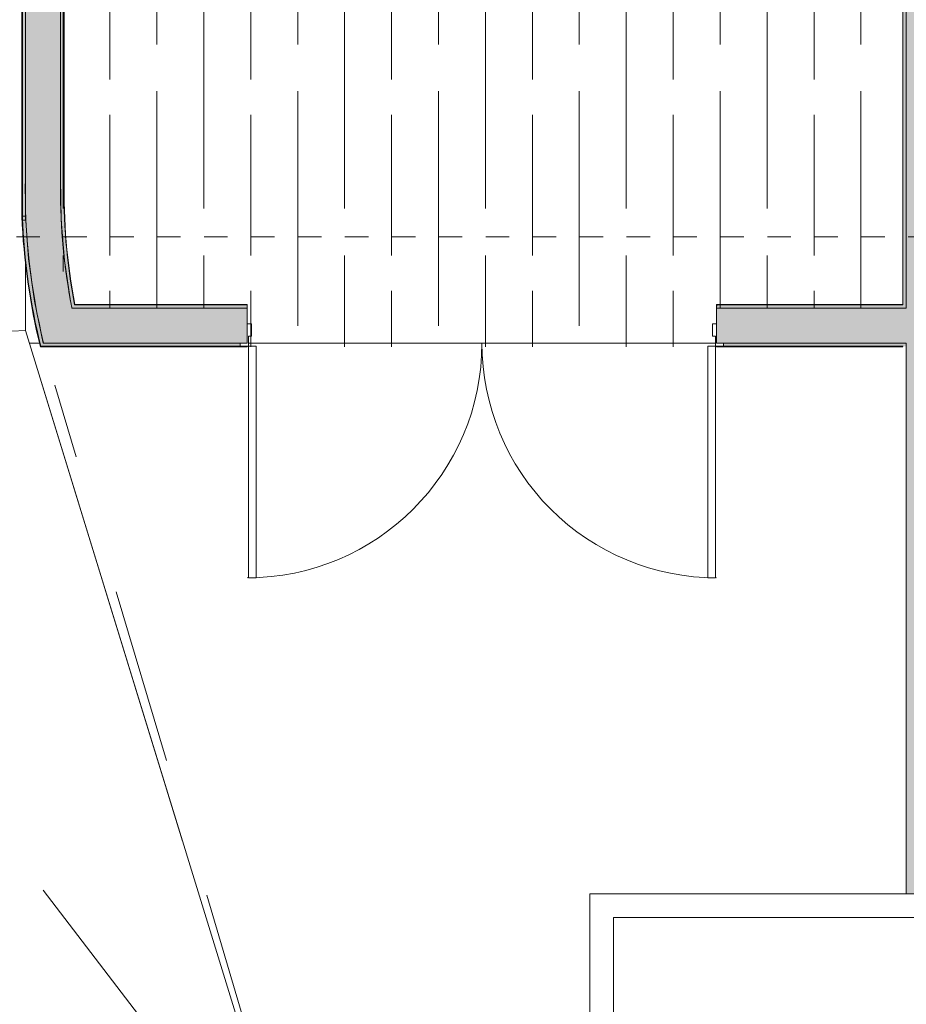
# Model space of a CAD drawing. Header units: millimetres. Extents: x 4.1 to 90.4, y -1.2 to 68.4.
# Tile 15 of 256: x 20.8 to 24.6, y 40.7 to 44.9. Entities that reach past the tile are written whole.
import ezdxf

# ---------------------------------------------------------------- set-up
doc = ezdxf.new("R2010")
doc.units = ezdxf.units.MM
doc.linetypes.add('Dash Dot 3_16_', pattern=[0.007938, 0.004763, -0.001587, 0, -0.001587])
doc.linetypes.add('JIS_02_0.7', pattern=[1.35, 0.75, -0.6])
doc.layers.add('A-DETL', color=94, linetype='Continuous', lineweight=5, true_color=0x00a600)
for name, color, linetype, lineweight in [('A-DOOR', 7, 'Continuous', 5), ('A-FLOR', 7, 'Continuous', 5), ('A-FLOR-LEVL', 7, 'Continuous', 5), ('A-FLOR-PATT', 7, 'Continuous', 15), ('A-WALL', 7, 'Continuous', 5), ('A-WALL-PATT', 7, 'Continuous', 13), ('C-PRKG', 7, 'Continuous', 5), ('I-WALL', 7, 'Continuous', 5), ('S-GRID', 7, 'Continuous', 9)]:
    doc.layers.add(name, color=color, linetype=linetype, lineweight=lineweight)

# ---------------------------------------------------------------- blocks, each defined once
blk = doc.blocks.new('MUC-ENT-EXE-GOE-M3D-TZN-TNV-V21 _Principe Piscine_-D_rvt-1-MUC-LAG-PRO-PLA-ARC-TZN-SS01-AP04B-04RP Maçonnerie')
at = {"layer": 'A-FLOR', "lineweight": 9}
blk.add_line((-214.9859, 71.4645), (-214.3161, 69.2882), dxfattribs=at)
at = {"layer": 'S-GRID', "color": 8, "linetype": 'Dash Dot 3_16_', "true_color": 0x808080}
blk.add_line((-231.0244, 71.864), (-169.5571, 71.864), dxfattribs=at)
blk = doc.blocks.new('LAG-C1030-PORTE-BAT 2 VANT-13PR_02 - LAG-C1030-PORTE-BAT 2 VANT-13PR_02_05-200X210-11483999-MUC-LAG-PRO-PLA-ARC-TZN-SS01-AP04B-04RP Maçonnerie')
at = {"layer": 'A-DOOR'}
for p, q in [((-1.6147, 0.614), (-1.6147, -0.3735)), ((-1.5822, 0.614), (-1.6147, 0.614)), ((-1.6147, 0.614), (-1.6147, -0.3735)), ((-1.5822, 0.614), (-1.6147, 0.614)), ((-1.5822, -0.3735), (-1.5822, 0.614)), ((-1.5822, -0.3735), (-1.5822, 0.614)), ((0.3753, 0.614), (0.3428, 0.614)), ((0.3428, 0.614), (0.3428, -0.3735)), ((0.3428, 0.614), (0.3428, -0.3735)), ((0.3753, 0.614), (0.3428, 0.614)), ((0.3753, -0.3735), (0.3753, 0.614)), ((0.3753, -0.3735), (0.3753, 0.614)), ((-1.6497, -0.3735), (-1.6497, -0.386)), ((-1.6147, -0.3735), (-1.6497, -0.3735)), ((-1.6147, -0.3735), (-1.5822, -0.3735)), ((-1.6147, -0.3735), (-1.5822, -0.3735)), ((-1.6147, -0.416), (-1.6147, -0.3735)), ((0.3428, -0.3735), (0.3753, -0.3735)), ((0.3428, -0.3735), (0.3753, -0.3735)), ((0.4103, -0.3735), (0.3753, -0.3735)), ((0.3753, -0.3735), (0.3753, -0.416)), ((0.4103, -0.386), (0.4103, -0.3735)), ((-1.6497, -0.386), (-1.6197, -0.386)), ((-1.6197, -0.386), (-1.6197, -0.4685)), ((-1.6022, -0.416), (-1.6147, -0.416)), ((-1.6022, -0.4685), (-1.6022, -0.416)), ((0.3628, -0.416), (0.3628, -0.4685)), ((0.3753, -0.416), (0.3628, -0.416)), ((0.3803, -0.4685), (0.3803, -0.386)), ((0.3803, -0.386), (0.4103, -0.386)), ((-1.6197, -0.4685), (-1.6022, -0.4685)), ((0.3628, -0.4685), (0.3803, -0.4685))]:
    blk.add_line(p, q, dxfattribs=at)
for centre, start, end in [((-1.6197, -0.386), 360, 90), ((0.3803, -0.386), 90, 180)]:
    blk.add_arc(centre, 1, start, end, dxfattribs=at)
blk = doc.blocks.new('LAG-G2020-PARKING-PLACE PARKING - LAG-G2020-PARKING-PLACE PARKING A-9482592-MUC-LAG-PRO-PLA-ARC-TZN-SS01-AP04B-04RP Maçonnerie')
at = {"layer": 'C-PRKG', "color": 9, "true_color": 0xc0c0c0}
for p, q in [((-2.12, -2.4), (-2.12, 2.4)), ((-2.22, -1.1524), (-2.22, -2.5)), ((2.2, -2.4), (-2.12, -2.4)), ((-2.22, -2.5), (2.3, -2.5))]:
    blk.add_line(p, q, dxfattribs=at)

msp = doc.modelspace()

# ---------------------------------------------------------------- block references
at = {"lineweight": 5}
msp.add_blockref('MUC-ENT-EXE-GOE-M3D-TZN-TNV-V21 _Principe Piscine_-D_rvt-1-MUC-LAG-PRO-PLA-ARC-TZN-SS01-AP04B-04RP Maçonnerie', (235.7946, -27.8436), dxfattribs=at)

# ---------------------------------------------------------------- next in the draw order: hatches: boundary and pattern name
at = {"layer": 'A-FLOR-PATT', "true_color": 0x000000}
h = msp.add_hatch(dxfattribs=at)
h.set_pattern_fill('GOST_WOOD', color=18, scale=0.1, style=0)
h.set_pattern_definition([(90, (235.76847, -27.8593), (0.6, 0), [1, -0.2]), (90, (235.96847, -28.0593), (0.6, 0), [0.6, -0.15, 0.3, -0.15]), (90, (236.16847, -28.3593), (0.6, 0), [1, -0.2])])
h.paths.add_polyline_path([(21.7999, 43.5515), (23.7228, 43.5519), (23.7228, 43.5815), (23.7103, 43.5815), (23.7103, 43.634), (23.7278, 43.634), (23.7278, 43.7165), (24.5208, 43.7165), (24.5208, 45.7165), (26.4793, 45.7176), (26.4793, 47.7142), (26.4643, 47.7142), (26.4643, 47.6992), (26.1893, 47.6992), (26.1893, 47.7142), (25.2893, 47.7142), (25.2893, 47.6992), (25.0793, 47.6992), (25.0793, 49.8892), (22.1843, 49.8892), (22.1843, 55.0392), (21.0476, 55.0392), (21.0476, 50.6392), (20.9476, 50.6392), (20.9478, 44.2423), (20.9505, 44.0718), (20.9656, 43.8941), (20.9932, 43.7165), (21.7278, 43.7165), (21.7278, 43.634), (21.7453, 43.634), (21.7453, 43.5815), (21.7328, 43.5815), (21.7328, 43.5515)])
h.paths.add_polyline_path([(20.948, 43.9241), (20.9392, 44.0224), (20.9423, 43.9758), (20.9479, 43.9254)])
at = {"layer": 'A-WALL-PATT', "lineweight": 5, "true_color": 0xc0c0c0}
for points in [[(20.9727, 44.2684), (20.9727, 50.6699), (20.9587, 50.6699), (20.9587, 44.2685)], [(20.8087, 44.3488), (20.8087, 48.6417), (20.7957, 48.6417), (20.7957, 44.3488)], [(24.5479, 43.7312), (24.5619, 43.7322), (24.5619, 45.7312), (24.5479, 45.7312), (24.5479, 43.7322)], [(20.8087, 44.0913), (20.8087, 44.3488), (20.7957, 44.3488), (20.7957, 44.0913)], [(21.0042, 43.7312), (21.0183, 43.7322), (20.9907, 43.9097), (20.9755, 44.0887), (20.9727, 44.2684), (20.9587, 44.2685), (20.9613, 44.0936), (20.9755, 43.9193), (21.0041, 43.7317)], [(20.8876, 43.5542), (20.8844, 43.5672), (20.8472, 43.746), (20.8219, 43.9269), (20.8086, 44.1091), (20.7956, 44.1086), (20.8093, 43.9221), (20.8356, 43.7371), (20.8742, 43.5542), (20.8858, 43.5542)]]:
    msp.add_hatch(color=9, dxfattribs=at).paths.add_polyline_path(points)
h = msp.add_hatch(color=9, dxfattribs=at)
h.paths.add_polyline_path([(23.7539, 43.7172), (24.5619, 43.7172), (24.5619, 43.7312), (23.7549, 43.7312), (23.7539, 43.7247)])
h.paths.add_polyline_path([(21.0069, 43.7172), (21.7539, 43.7172), (21.7529, 43.7312), (21.0042, 43.7312), (21.0062, 43.7209)])
h = msp.add_hatch(color=9, dxfattribs=at)
h.paths.add_polyline_path([(24.5619, 43.5542), (24.5619, 43.5672), (23.7839, 43.5667), (23.7839, 43.5547), (24.5489, 43.5542)])
h.paths.add_polyline_path([(21.7519, 43.5542), (21.7519, 43.5547), (21.7239, 43.5547), (21.7239, 43.5672), (20.8844, 43.5672), (20.8876, 43.5542), (21.7239, 43.5542)])
at = {"layer": 'I-WALL'}
for points in [[(20.9587, 44.2685), (20.9587, 50.6624), (20.8087, 50.6624), (20.8087, 44.2699)], [(20.7937, 44.3488), (20.7957, 44.3488), (20.7957, 48.6417), (20.7937, 48.6417), (20.7937, 44.5859)], [(24.7119, 41.2199), (24.7119, 45.5672), (24.5619, 45.5672), (24.5619, 41.2199)], [(24.5469, 43.7322), (24.5479, 43.7322), (24.5469, 44.5859)], [(20.7957, 44.0913), (20.7957, 44.3488), (20.7937, 44.3488), (20.7937, 44.0913)], [(21.0409, 43.5672), (21.0227, 43.6422), (21.0027, 43.7392), (20.9957, 43.7822), (20.9809, 43.8759), (20.9669, 44.0063), (20.9595, 44.1373), (20.9587, 44.2685), (20.8087, 44.2699), (20.811, 44.0946), (20.8245, 43.9198), (20.8517, 43.7312), (20.8677, 43.6489), (20.8863, 43.5672)], [(20.8742, 43.5542), (20.8356, 43.7371), (20.8093, 43.9221), (20.7956, 44.1086), (20.7936, 44.1085), (20.8073, 43.9221), (20.8335, 43.737), (20.8721, 43.5542)], [(21.0183, 43.7322), (21.0193, 43.7322), (20.9917, 43.9097), (20.9765, 44.0887), (20.9755, 44.0887), (20.9907, 43.9097), (21.0105, 43.7822)]]:
    msp.add_hatch(color=9, dxfattribs=at).paths.add_polyline_path(points)
h = msp.add_hatch(color=9, dxfattribs=at)
h.paths.add_polyline_path([(23.7839, 43.5672), (24.5619, 43.5672), (24.5619, 43.7172), (23.7539, 43.7172), (23.7539, 43.5672), (23.7638, 43.5672)])
h.paths.add_polyline_path([(21.7239, 43.5672), (21.7539, 43.5672), (21.7539, 43.7172), (21.0069, 43.7172), (21.0227, 43.6422), (21.0409, 43.5672), (21.2969, 43.5672)])
h = msp.add_hatch(color=9, dxfattribs=at)
h.paths.add_polyline_path([(23.7539, 43.7247), (23.7549, 43.7247), (23.7549, 43.7312), (23.7539, 43.7322)])
h.paths.add_polyline_path([(21.7539, 43.7247), (21.7539, 43.7322), (21.7529, 43.7312), (21.7529, 43.7247)])
h = msp.add_hatch(color=9, dxfattribs=at)
h.paths.add_polyline_path([(24.5469, 43.5522), (24.5489, 43.5542), (23.7539, 43.5547), (23.7539, 43.5522), (23.7638, 43.5522)])
h.paths.add_polyline_path([(21.2969, 43.5522), (21.7539, 43.5522), (21.7539, 43.5547), (20.8742, 43.5542), (20.8747, 43.5522), (20.8881, 43.5522)])

# ---------------------------------------------------------------- next in the draw order: linework, layer by layer
at = {"layer": 'A-DETL', "color": 9, "linetype": 'JIS_02_0.7', "lineweight": 9, "true_color": 0xc0c0c0}
for p, q in [((19.2451, 43.3818), (21.9863, 39.7944)), ((19.2451, 43.3818), (21.9863, 39.7944)), ((24.1074, 32.7322), (20.9335, 43.3886))]:
    msp.add_line(p, q, dxfattribs=at)
at = {"layer": 'A-FLOR'}
for p, q in [((20.8695, 43.5672), (20.8252, 43.5672)), ((23.7489, 43.5672), (21.7589, 43.5672))]:
    msp.add_line(p, q, dxfattribs=at)
for start, end in [(178.9247, 181.8829), (183.5046, 184.8414), (187.1685, 187.8003), (189.0593, 189.6839)]:
    msp.add_arc((23.5734, 44.2194), 2.6152, start, end, dxfattribs=at)
at = {"layer": 'A-FLOR-LEVL', "color": 9, "true_color": 0xc0c0c0}
for p, q in [((20.8087, 43.6209), (20.8087, 43.9123)), ((20.8087, 43.6209), (17.6487, 43.5028)), ((20.8087, 43.6209), (17.6487, 43.5028)), ((21.9863, 39.7944), (20.8087, 43.6209))]:
    msp.add_line(p, q, dxfattribs=at)
at = {"layer": 'A-WALL'}
for p, q in [((20.9727, 44.2684), (20.9727, 50.6559)), ((20.7957, 44.0913), (20.7957, 48.6417)), ((24.5479, 45.7322), (24.5479, 43.7312)), ((21.004, 43.7322), (21.0042, 43.7312)), ((21.7539, 43.7172), (21.0069, 43.7172)), ((21.0183, 43.7322), (21.0185, 43.7312)), ((21.7529, 43.7312), (21.0185, 43.7312)), ((21.7529, 43.7247), (21.7529, 43.7312)), ((21.7529, 43.7247), (21.7539, 43.7247)), ((23.7539, 43.7247), (23.7549, 43.7247)), ((24.5619, 43.7172), (23.7539, 43.7172)), ((23.7549, 43.7312), (23.7549, 43.7247)), ((24.5479, 43.7312), (23.7549, 43.7312)), ((21.0409, 43.5672), (21.7239, 43.5672)), ((23.7839, 43.5672), (24.5619, 43.5672)), ((20.8876, 43.5542), (20.8721, 43.5542)), ((20.8721, 43.5542), (20.8726, 43.5522)), ((20.8742, 43.5542), (20.8747, 43.5522)), ((20.8876, 43.5542), (21.7519, 43.5542)), ((23.7559, 43.5542), (24.5489, 43.5542))]:
    msp.add_line(p, q, dxfattribs=at)
at = {"layer": 'A-WALL', "flags": 128}
msp.add_lwpolyline([(20.9587, 44.2685), (20.9613, 44.0936), (20.9755, 43.9193), (21.0014, 43.7463)], dxfattribs=at)
at = {"layer": 'A-WALL'}
for centre, radius, start, end in [((23.5734, 44.2194), 2.6152, 178.9247, 190.4237), ((23.5734, 44.2194), 2.6012, 178.9218, 190.7967), ((23.5715, 44.2194), 2.7782, 182.2868, 193.8547), ((23.5734, 44.2194), 2.6152, 190.4237, 190.7381), ((23.4561, 44.1973), 2.4958, 190.412, 190.742), ((23.5734, 44.2194), 2.6152, 190.7605, 190.9055), ((23.5734, 44.2194), 2.6152, 190.9055, 191.0729)]:
    msp.add_arc(centre, radius, start, end, dxfattribs=at)
at = {"layer": 'I-WALL', "lineweight": 13}
for p, q in [((20.8087, 44.0913), (20.8087, 50.6624)), ((20.9587, 50.6699), (20.9587, 44.2685)), ((20.9737, 44.2684), (20.9737, 50.6549)), ((20.7937, 48.6417), (20.7937, 44.0913)), ((24.5469, 45.7322), (24.5469, 43.7322)), ((24.5619, 45.7172), (24.5619, 43.7172)), ((20.8086, 44.1091), (20.7936, 44.1085)), ((20.7937, 44.0913), (20.8087, 44.0913)), ((21.7539, 43.7322), (21.0193, 43.7322)), ((21.7539, 43.6497), (21.7539, 43.7322)), ((23.7539, 43.7322), (23.7539, 43.6497)), ((24.5469, 43.7322), (23.7539, 43.7322)), ((21.0409, 43.5672), (20.8844, 43.5672)), ((24.5619, 41.2199), (24.5619, 43.5672)), ((20.8726, 43.5522), (21.7539, 43.5522)), ((21.7539, 43.5522), (21.7539, 43.5547)), ((23.7539, 43.5547), (23.7539, 43.5522)), ((23.7539, 43.5522), (24.5469, 43.5522)), ((24.5619, 41.2199), (56.3457, 41.2199))]:
    msp.add_line(p, q, dxfattribs=at)
at = {"layer": 'I-WALL', "lineweight": 13, "flags": 128}
msp.add_lwpolyline([(20.8844, 43.5672), (20.8472, 43.746), (20.8219, 43.9269), (20.8086, 44.1091)], dxfattribs=at)
at = {"layer": 'I-WALL', "lineweight": 13}
for centre, radius, start, end in [((23.5734, 44.2194), 2.7652, 178.9542, 193.6438), ((23.5734, 44.2194), 2.6002, 178.9216, 190.8009), ((23.5715, 44.2194), 2.7802, 182.2868, 193.887)]:
    msp.add_arc(centre, radius, start, end, dxfattribs=at)

# ---------------------------------------------------------------- next in the draw order: block references
at = {"layer": 'A-DOOR', "rotation": 180}
msp.add_blockref('LAG-C1030-PORTE-BAT 2 VANT-13PR_02 - LAG-C1030-PORTE-BAT 2 VANT-13PR_02_05-200X210-11483999-MUC-LAG-PRO-PLA-ARC-TZN-SS01-AP04B-04RP Maçonnerie', (22.1342, 43.1812), dxfattribs=at)
at = {"layer": 'C-PRKG', "color": 9, "true_color": 0xc0c0c0, "rotation": 270.0000000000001}
msp.add_blockref('LAG-G2020-PARKING-PLACE PARKING - LAG-G2020-PARKING-PLACE PARKING A-9482592-MUC-LAG-PRO-PLA-ARC-TZN-SS01-AP04B-04RP Maçonnerie', (25.7143, 38.9999), dxfattribs=at)

doc.saveas('drawing.dxf')
